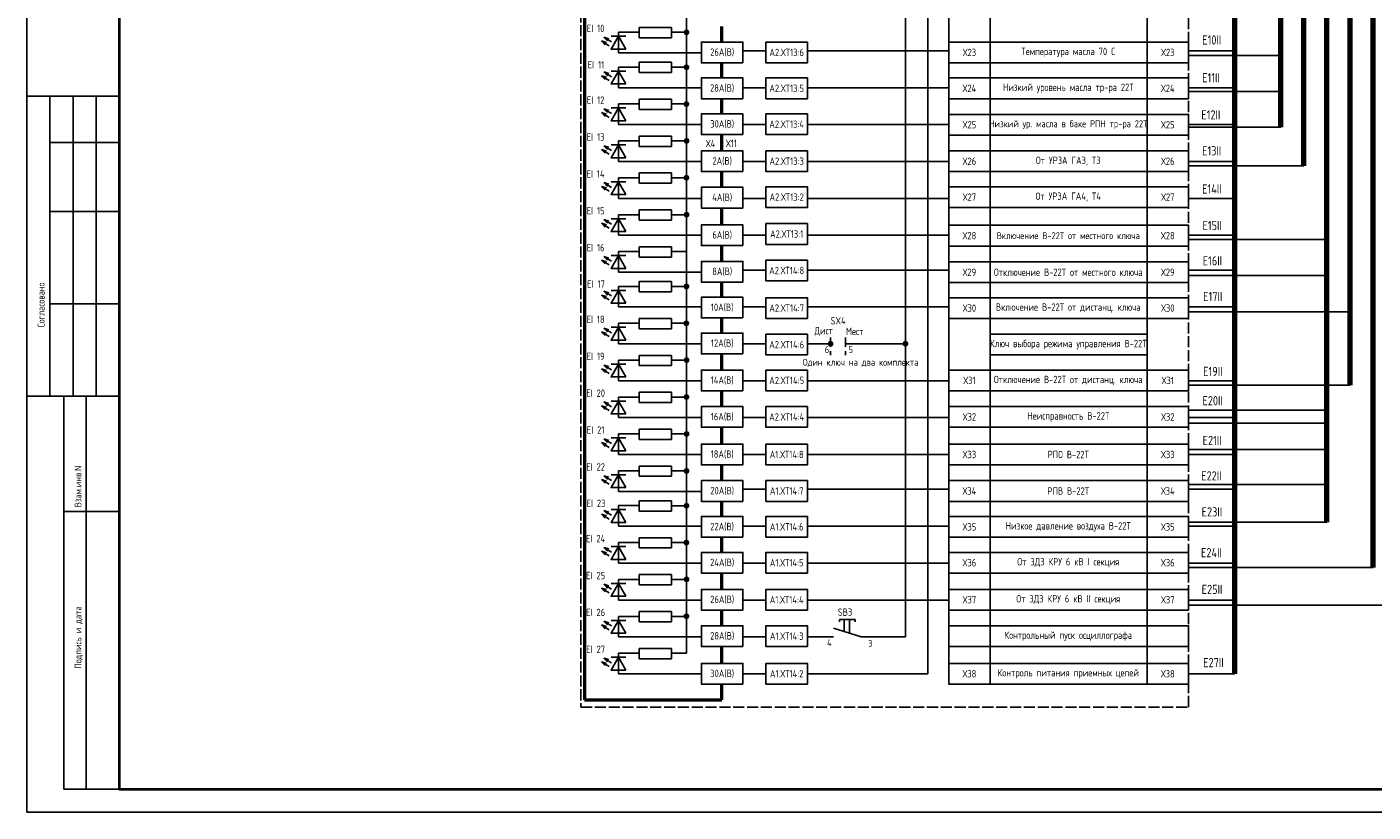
# Model space of a CAD drawing. Header units: millimetres. Extents: x 616 to 6446, y 2590 to 5711.
# Tile 25 of 50: x 2796 to 3087, y 5117 to 5287. Entities that reach past the tile are written whole.
import ezdxf

# ---------------------------------------------------------------- set-up
doc = ezdxf.new("R2010")
doc.units = ezdxf.units.MM
doc.linetypes.add('ACAD_ISO02W100', pattern=[15, 12, -3])
doc.linetypes.add('JIS_02_2.0', pattern=[3, 2, -1])
doc.styles.add('SIMPLEX', font='GOST.ttf', dxfattribs={"height": 5})

msp = doc.modelspace()

# ---------------------------------------------------------------- linework, layer by layer
at = {"lineweight": -2}
for p, q in [((2795.65, 5711.04), (2795.65, 5117.04)), ((2795.65, 5117.04), (3636.65, 5117.04))]:
    msp.add_line(p, q, dxfattribs=at)
at = {"lineweight": 40}
for p, q in [((2815.65, 5706.04), (2815.65, 5122.04)), ((2815.65, 5122.04), (3631.65, 5122.04))]:
    msp.add_line(p, q, dxfattribs=at)
at = {"color": 3, "lineweight": 80}
msp.add_line((3057.47, 5147.02), (3057.47, 5678.26), dxfattribs=at)
at = {"lineweight": 80}
for p, q in [((3067.47, 5265.53), (3067.47, 5625.02)), ((3072.47, 5257.15), (3072.47, 5479.29)), ((3077.47, 5179.88), (3077.47, 5394.96)), ((3082.47, 5209.61), (3082.47, 5360.23)), ((3087.47, 5170.09), (3087.47, 5330.29))]:
    msp.add_line(p, q, dxfattribs=at)
for p, q in [((2986.12, 5155.02), (2986.12, 5401.71)), ((2938.63, 5326.11), (2938.63, 5286.11)), ((2990.93, 5325.88), (2990.93, 5147.02)), ((2995.47, 5149.28), (2995.47, 5319.25)), ((3004.47, 5149.28), (3004.47, 5319.25)), ((3038.47, 5319.26), (3038.47, 5149.28)), ((2925.49, 5285.24), (2922.29, 5285.24)), ((2923.89, 5281.64), (2923.89, 5286.11)), ((2923.89, 5286.11), (2928.4, 5286.11)), ((2928.4, 5284.92), (2928.4, 5287.16)), ((2935.4, 5287.15), (2928.4, 5287.15)), ((2935.4, 5284.92), (2928.4, 5284.92)), ((2935.4, 5284.92), (2935.4, 5287.15)), ((2935.4, 5286.11), (2938.63, 5286.11)), ((2938.63, 5286.11), (2938.63, 5238.57)), ((2950.87, 5282.1), (2955.85, 5282.1)), ((2964.85, 5282.1), (2995.47, 5282.1)), ((2923.89, 5281.64), (2941.87, 5281.64)), ((2928.4, 5277.38), (2928.4, 5279.61)), ((2935.4, 5279.61), (2928.4, 5279.61)), ((2935.4, 5277.38), (2935.4, 5279.61)), ((3047.47, 5281.11), (3067.47, 5281.11)), ((2925.49, 5277.7), (2922.29, 5277.7)), ((2923.89, 5274.1), (2923.89, 5278.57)), ((2923.89, 5278.57), (2928.4, 5278.57)), ((2935.4, 5277.38), (2928.4, 5277.38)), ((2935.39, 5278.54), (2938.62, 5278.54)), ((2923.89, 5274.1), (2941.87, 5274.1)), ((2950.87, 5274.1), (2955.85, 5274.1)), ((2964.85, 5274.1), (2995.47, 5274.1)), ((3047.47, 5273.29), (3067.47, 5273.29)), ((2815.65, 5272.23), (2795.65, 5272.23)), ((2800.65, 5207.23), (2800.65, 5272.23)), ((2805.65, 5207.23), (2805.65, 5272.23)), ((2810.65, 5207.23), (2810.65, 5272.23)), ((2923.89, 5266.1), (2923.89, 5270.57)), ((2923.89, 5270.57), (2928.4, 5270.57)), ((2928.4, 5269.38), (2928.4, 5271.61)), ((2935.4, 5271.61), (2928.4, 5271.61)), ((2935.4, 5269.38), (2935.4, 5271.61)), ((2935.4, 5270.57), (2938.63, 5270.57)), ((2925.49, 5269.7), (2922.29, 5269.7)), ((2935.4, 5269.38), (2928.4, 5269.38)), ((2923.89, 5266.1), (2941.87, 5266.1)), ((2950.87, 5266.1), (2955.85, 5266.1)), ((2964.85, 5266.1), (2995.47, 5266.1)), ((3047.47, 5265.53), (3067.47, 5265.53)), ((2800.65, 5262.23), (2815.65, 5262.23)), ((2925.49, 5261.7), (2922.29, 5261.7)), ((2923.89, 5258.1), (2923.89, 5262.57)), ((2923.89, 5262.57), (2928.4, 5262.57)), ((2928.4, 5261.38), (2928.4, 5263.61)), ((2935.4, 5263.61), (2928.4, 5263.61)), ((2935.4, 5261.38), (2935.4, 5263.61)), ((2935.4, 5262.57), (2938.63, 5262.57)), ((2935.4, 5261.38), (2928.4, 5261.38)), ((2923.89, 5258.1), (2941.87, 5258.1)), ((2950.87, 5258.1), (2955.85, 5258.1)), ((2964.85, 5258.1), (2995.47, 5258.1)), ((3047.47, 5257.15), (3072.47, 5257.15)), ((2925.48, 5253.7), (2922.28, 5253.7)), ((2923.88, 5250.1), (2923.88, 5254.57)), ((2923.88, 5254.57), (2928.4, 5254.57)), ((2928.4, 5253.38), (2928.4, 5255.61)), ((2935.4, 5255.61), (2928.4, 5255.61)), ((2935.4, 5253.38), (2928.4, 5253.38)), ((2935.4, 5253.38), (2935.4, 5255.61)), ((2935.4, 5254.57), (2938.63, 5254.57)), ((2923.88, 5250.1), (2941.87, 5250.1)), ((2950.87, 5250.1), (2955.85, 5250.1)), ((2964.85, 5250.1), (2995.47, 5250.1)), ((2800.65, 5247.23), (2815.65, 5247.23)), ((2928.4, 5245.38), (2928.4, 5247.61)), ((2935.4, 5247.61), (2928.4, 5247.61)), ((2935.4, 5245.38), (2935.4, 5247.61)), ((2925.48, 5245.7), (2922.28, 5245.7)), ((2923.88, 5242.1), (2923.88, 5246.57)), ((2923.88, 5246.57), (2928.4, 5246.57)), ((2935.4, 5245.38), (2928.4, 5245.38)), ((2935.4, 5246.57), (2938.63, 5246.57)), ((2923.88, 5242.1), (2941.87, 5242.1)), ((2950.87, 5242.1), (2955.85, 5242.1)), ((2964.85, 5242.1), (2995.47, 5242.1)), ((3047.47, 5241.17), (3077.47, 5241.17)), ((2923.89, 5234.1), (2923.89, 5238.57)), ((2923.89, 5238.57), (2928.4, 5238.57)), ((2928.4, 5237.38), (2928.4, 5239.61)), ((2935.4, 5239.61), (2928.4, 5239.61)), ((2935.4, 5237.38), (2935.4, 5239.61)), ((2935.4, 5238.57), (2938.63, 5238.57)), ((2938.63, 5238.57), (2938.63, 5191.03)), ((2925.49, 5237.7), (2922.29, 5237.7)), ((2935.4, 5237.38), (2928.4, 5237.38)), ((2923.89, 5234.1), (2941.87, 5234.1)), ((2950.87, 5234.56), (2955.85, 5234.56)), ((2964.85, 5234.56), (2995.47, 5234.56)), ((3047.47, 5233.36), (3077.47, 5233.36)), ((2925.49, 5230.15), (2922.29, 5230.15)), ((2923.89, 5226.56), (2923.89, 5231.03)), ((2923.89, 5231.03), (2928.4, 5231.03)), ((2928.4, 5229.84), (2928.4, 5232.07)), ((2935.4, 5232.07), (2928.4, 5232.07)), ((2935.4, 5229.84), (2928.4, 5229.84)), ((2935.4, 5229.84), (2935.4, 5232.07)), ((2935.4, 5231.03), (2938.63, 5231.03)), ((2800.65, 5227.23), (2815.65, 5227.23)), ((2923.89, 5226.56), (2941.87, 5226.56)), ((2950.87, 5226.56), (2955.85, 5226.56)), ((2964.85, 5226.56), (2995.47, 5226.56)), ((2928.4, 5221.84), (2928.4, 5224.07)), ((2935.4, 5224.07), (2928.4, 5224.07)), ((2935.4, 5221.84), (2935.4, 5224.07)), ((3047.47, 5225.47), (3082.47, 5225.47)), ((2925.49, 5222.15), (2922.29, 5222.15)), ((2923.89, 5218.56), (2923.89, 5223.03)), ((2923.89, 5223.03), (2928.4, 5223.03)), ((2935.4, 5221.84), (2928.4, 5221.84)), ((2935.4, 5223.03), (2938.63, 5223.03)), ((2923.89, 5218.56), (2941.87, 5218.56)), ((2950.87, 5218.56), (2955.85, 5218.56)), ((2964.85, 5218.56), (2969.87, 5218.57)), ((2973.11, 5218.57), (2986.12, 5218.6)), ((2923.89, 5210.56), (2923.89, 5215.03)), ((2923.89, 5215.03), (2928.4, 5215.03)), ((2928.4, 5213.84), (2928.4, 5216.07)), ((2935.4, 5216.07), (2928.4, 5216.07)), ((2935.4, 5213.84), (2935.4, 5216.07)), ((2935.4, 5215.03), (2938.63, 5215.03)), ((2925.49, 5214.15), (2922.29, 5214.15)), ((2935.4, 5213.84), (2928.4, 5213.84)), ((2923.89, 5210.56), (2941.87, 5210.56)), ((2950.87, 5210.56), (2955.85, 5210.56)), ((2964.85, 5210.56), (2995.47, 5210.56)), ((3047.47, 5209.61), (3082.47, 5209.61)), ((2795.65, 5207.23), (2815.65, 5207.23)), ((2803.65, 5122.04), (2803.65, 5207.23)), ((2808.52, 5122.04), (2808.52, 5207.23)), ((2925.48, 5206.15), (2922.28, 5206.15)), ((2923.88, 5202.56), (2923.88, 5207.03)), ((2923.88, 5207.03), (2928.4, 5207.03)), ((2928.4, 5205.84), (2928.4, 5208.07)), ((2935.4, 5208.07), (2928.4, 5208.07)), ((2935.4, 5205.84), (2935.4, 5208.07)), ((2935.4, 5207.03), (2938.63, 5207.03)), ((2935.4, 5205.84), (2928.4, 5205.84)), ((3047.47, 5204.18), (3077.47, 5204.18)), ((2923.88, 5202.56), (2941.87, 5202.56)), ((2950.87, 5202.56), (2955.85, 5202.56)), ((2964.85, 5202.56), (2995.47, 5202.56)), ((3047.47, 5201.35), (3077.47, 5201.35)), ((2925.48, 5198.15), (2922.28, 5198.15)), ((2923.88, 5194.56), (2923.88, 5199.03)), ((2923.88, 5199.03), (2928.4, 5199.03)), ((2928.4, 5197.84), (2928.4, 5200.07)), ((2935.4, 5200.07), (2928.4, 5200.07)), ((2935.4, 5197.84), (2928.4, 5197.84)), ((2935.4, 5197.84), (2935.4, 5200.07)), ((2935.4, 5199.03), (2938.63, 5199.03)), ((2923.88, 5194.56), (2941.87, 5194.56)), ((2950.87, 5194.56), (2955.85, 5194.56)), ((2964.85, 5194.56), (2995.47, 5194.56)), ((3047.47, 5195.63), (3077.47, 5195.63)), ((2928.4, 5189.84), (2928.4, 5192.07)), ((2935.4, 5192.07), (2928.4, 5192.07)), ((2935.4, 5189.84), (2935.4, 5192.07)), ((2925.49, 5190.15), (2922.29, 5190.15)), ((2923.89, 5186.56), (2923.89, 5191.03)), ((2923.89, 5191.03), (2928.4, 5191.03)), ((2935.4, 5189.84), (2928.4, 5189.84)), ((2935.4, 5191.03), (2938.63, 5191.03)), ((2938.63, 5191.03), (2938.63, 5151.48)), ((2923.89, 5186.56), (2941.87, 5186.56)), ((2950.87, 5187.02), (2955.85, 5187.02)), ((2964.85, 5187.02), (2995.47, 5187.02)), ((3047.47, 5188.05), (3077.47, 5188.05)), ((2923.89, 5179.02), (2923.89, 5183.49)), ((2923.89, 5183.49), (2928.4, 5183.49)), ((2928.4, 5182.3), (2928.4, 5184.53)), ((2935.4, 5184.53), (2928.4, 5184.53)), ((2935.39, 5183.46), (2938.62, 5183.46)), ((2935.4, 5182.3), (2935.4, 5184.53)), ((2803.65, 5182.23), (2815.65, 5182.23)), ((2925.49, 5182.61), (2922.29, 5182.61)), ((2935.4, 5182.3), (2928.4, 5182.3)), ((3047.47, 5179.88), (3077.47, 5179.88)), ((2923.89, 5179.02), (2941.87, 5179.02)), ((2950.87, 5179.02), (2955.85, 5179.02)), ((2964.85, 5179.02), (2995.47, 5179.02)), ((2925.49, 5174.61), (2922.29, 5174.61)), ((2923.89, 5171.02), (2923.89, 5175.49)), ((2923.89, 5175.49), (2928.4, 5175.49)), ((2928.4, 5174.3), (2928.4, 5176.53)), ((2935.4, 5176.53), (2928.4, 5176.53)), ((2935.4, 5174.3), (2928.4, 5174.3)), ((2935.4, 5174.3), (2935.4, 5176.53)), ((2935.4, 5175.49), (2938.63, 5175.49)), ((2923.89, 5171.02), (2941.87, 5171.02)), ((2950.87, 5171.02), (2955.85, 5171.02)), ((2964.85, 5171.02), (2995.47, 5171.02)), ((2928.4, 5166.3), (2928.4, 5168.53)), ((2935.4, 5168.53), (2928.4, 5168.53)), ((2935.4, 5166.3), (2935.4, 5168.53)), ((3047.47, 5170.09), (3087.47, 5170.09)), ((2925.49, 5166.61), (2922.29, 5166.61)), ((2923.89, 5163.02), (2923.89, 5167.49)), ((2923.89, 5167.49), (2928.4, 5167.49)), ((2935.4, 5166.3), (2928.4, 5166.3)), ((2935.4, 5167.49), (2938.63, 5167.49)), ((2923.89, 5163.02), (2941.87, 5163.02)), ((2950.87, 5163.02), (2955.85, 5163.02)), ((2964.85, 5163.02), (2995.47, 5163.02)), ((2923.88, 5155.02), (2923.88, 5159.48)), ((2923.88, 5159.48), (2928.4, 5159.48)), ((2928.4, 5158.3), (2928.4, 5160.53)), ((2935.4, 5160.53), (2928.4, 5160.53)), ((2935.4, 5158.3), (2935.4, 5160.53)), ((2935.4, 5159.48), (2938.63, 5159.48)), ((3092.47, 5161.91), (3047.47, 5161.91)), ((2925.48, 5158.61), (2922.28, 5158.61)), ((2935.4, 5158.3), (2928.4, 5158.3)), ((2976.48, 5155.02), (2970.48, 5156.93)), ((2975.17, 5158.81), (2971.77, 5158.81)), ((2971.77, 5158.81), (2971.77, 5158.32)), ((2972.79, 5156.19), (2972.79, 5158.81)), ((2973.98, 5155.81), (2973.98, 5158.81)), ((2975.17, 5158.81), (2975.17, 5158.32)), ((2923.88, 5155.02), (2941.87, 5155.02)), ((2950.87, 5155.02), (2955.85, 5155.02)), ((2964.85, 5155.02), (2970.48, 5155.02)), ((2976.48, 5155.02), (2986.12, 5155.02)), ((2925.48, 5150.61), (2922.28, 5150.61)), ((2923.88, 5147.02), (2923.88, 5151.48)), ((2923.88, 5151.48), (2928.4, 5151.48)), ((2928.4, 5150.3), (2928.4, 5152.53)), ((2935.4, 5152.53), (2928.4, 5152.53)), ((2935.4, 5150.3), (2935.4, 5152.53)), ((2935.4, 5151.48), (2938.63, 5151.48)), ((2935.4, 5150.3), (2928.4, 5150.3)), ((2923.88, 5147.02), (2941.87, 5147.02)), ((2950.87, 5147.02), (2955.85, 5147.02)), ((2964.85, 5147.02), (2990.93, 5147.02)), ((2803.65, 5122.04), (2815.65, 5122.04))]:
    msp.add_line(p, q)
at = {"lineweight": 50}
for p, q in [((2916.52, 5337.75), (2916.52, 5141.37)), ((2946.29, 5283.99), (2946.29, 5287.4)), ((2946.29, 5276.21), (2946.29, 5279.49)), ((2946.29, 5268.43), (2946.29, 5271.71)), ((2946.29, 5260.41), (2946.29, 5263.93)), ((2946.29, 5252.51), (2946.29, 5255.91)), ((2946.29, 5244.36), (2946.29, 5248.01)), ((2946.29, 5236.45), (2946.29, 5239.86)), ((2946.29, 5228.67), (2946.29, 5231.95)), ((2946.29, 5220.89), (2946.29, 5224.17)), ((2946.29, 5212.87), (2946.29, 5216.39)), ((2946.29, 5204.97), (2946.29, 5208.37)), ((2946.29, 5196.82), (2946.29, 5200.47)), ((2946.29, 5188.91), (2946.29, 5192.32)), ((2946.29, 5181.13), (2946.29, 5184.41)), ((2946.29, 5173.35), (2946.29, 5176.63)), ((2946.29, 5165.33), (2946.29, 5168.85)), ((2946.29, 5157.43), (2946.29, 5160.83)), ((2946.29, 5149.28), (2946.29, 5152.93)), ((2946.29, 5141.37), (2946.29, 5144.78)), ((2916.52, 5141.37), (2946.29, 5141.37))]:
    msp.add_line(p, q, dxfattribs=at)
at = {"linetype": 'Continuous'}
for p, q in [((2922.36, 5284.02), (2920.74, 5285.05)), ((2920.74, 5285.05), (2921.49, 5284.24)), ((2920.74, 5285.05), (2921.8, 5284.71)), ((2921.84, 5283.2), (2920.22, 5284.24)), ((2920.22, 5284.24), (2920.97, 5283.42)), ((2920.22, 5284.24), (2921.28, 5283.9)), ((2921.84, 5275.66), (2920.22, 5276.7)), ((2920.22, 5276.7), (2920.97, 5275.88)), ((2920.22, 5276.7), (2921.28, 5276.36)), ((2922.36, 5276.48), (2920.74, 5277.51)), ((2920.74, 5277.51), (2921.49, 5276.7)), ((2920.74, 5277.51), (2921.8, 5277.17)), ((2921.84, 5267.66), (2920.22, 5268.7)), ((2920.22, 5268.7), (2920.97, 5267.88)), ((2920.22, 5268.7), (2921.28, 5268.36)), ((2922.36, 5268.48), (2920.74, 5269.51)), ((2920.74, 5269.51), (2921.49, 5268.7)), ((2920.74, 5269.51), (2921.8, 5269.17)), ((2922.36, 5260.48), (2920.74, 5261.51)), ((2920.74, 5261.51), (2921.49, 5260.7)), ((2920.74, 5261.51), (2921.8, 5261.17)), ((2921.84, 5259.66), (2920.22, 5260.7)), ((2920.22, 5260.7), (2920.97, 5259.88)), ((2920.22, 5260.7), (2921.28, 5260.36)), ((2922.36, 5252.48), (2920.74, 5253.51)), ((2920.74, 5253.51), (2921.49, 5252.7)), ((2920.74, 5253.51), (2921.79, 5253.17)), ((2921.84, 5251.66), (2920.22, 5252.7)), ((2920.22, 5252.7), (2920.97, 5251.88)), ((2920.22, 5252.7), (2921.28, 5252.36)), ((2921.84, 5243.66), (2920.22, 5244.7)), ((2920.22, 5244.7), (2920.97, 5243.88)), ((2920.22, 5244.7), (2921.28, 5244.36)), ((2922.36, 5244.48), (2920.74, 5245.51)), ((2920.74, 5245.51), (2921.49, 5244.7)), ((2920.74, 5245.51), (2921.79, 5245.17)), ((2921.84, 5235.66), (2920.22, 5236.69)), ((2920.22, 5236.69), (2920.97, 5235.88)), ((2920.22, 5236.69), (2921.28, 5236.35)), ((2922.36, 5236.48), (2920.74, 5237.51)), ((2920.74, 5237.51), (2921.49, 5236.69)), ((2920.74, 5237.51), (2921.79, 5237.17)), ((2922.36, 5228.94), (2920.74, 5229.97)), ((2920.74, 5229.97), (2921.49, 5229.15)), ((2920.74, 5229.97), (2921.8, 5229.63)), ((2921.84, 5228.12), (2920.22, 5229.15)), ((2920.22, 5229.15), (2920.97, 5228.34)), ((2920.22, 5229.15), (2921.28, 5228.81)), ((2921.84, 5220.12), (2920.22, 5221.15)), ((2920.22, 5221.15), (2920.97, 5220.34)), ((2920.22, 5221.15), (2921.28, 5220.81)), ((2922.36, 5220.94), (2920.74, 5221.97)), ((2920.74, 5221.97), (2921.49, 5221.15)), ((2920.74, 5221.97), (2921.8, 5221.63)), ((2921.84, 5212.12), (2920.22, 5213.15)), ((2920.22, 5213.15), (2920.97, 5212.34)), ((2920.22, 5213.15), (2921.28, 5212.81)), ((2922.36, 5212.94), (2920.74, 5213.97)), ((2920.74, 5213.97), (2921.49, 5213.15)), ((2920.74, 5213.97), (2921.8, 5213.63)), ((2921.84, 5204.12), (2920.22, 5205.15)), ((2920.22, 5205.15), (2920.97, 5204.34)), ((2920.22, 5205.15), (2921.28, 5204.81)), ((2922.36, 5204.94), (2920.74, 5205.97)), ((2920.74, 5205.97), (2921.49, 5205.15)), ((2920.74, 5205.97), (2921.79, 5205.63)), ((2922.36, 5196.94), (2920.74, 5197.97)), ((2920.74, 5197.97), (2921.49, 5197.15)), ((2920.74, 5197.97), (2921.79, 5197.63)), ((2921.84, 5196.12), (2920.22, 5197.15)), ((2920.22, 5197.15), (2920.97, 5196.34)), ((2920.22, 5197.15), (2921.28, 5196.81)), ((2921.84, 5188.12), (2920.22, 5189.15)), ((2920.22, 5189.15), (2920.97, 5188.34)), ((2920.22, 5189.15), (2921.28, 5188.81)), ((2922.36, 5188.94), (2920.74, 5189.97)), ((2920.74, 5189.97), (2921.49, 5189.15)), ((2920.74, 5189.97), (2921.79, 5189.63)), ((2921.84, 5180.58), (2920.22, 5181.61)), ((2920.22, 5181.61), (2920.97, 5180.8)), ((2920.22, 5181.61), (2921.28, 5181.27)), ((2922.36, 5181.4), (2920.74, 5182.43)), ((2920.74, 5182.43), (2921.49, 5181.61)), ((2920.74, 5182.43), (2921.79, 5182.09)), ((2922.36, 5173.4), (2920.74, 5174.43)), ((2920.74, 5174.43), (2921.49, 5173.61)), ((2920.74, 5174.43), (2921.79, 5174.09)), ((2921.84, 5172.58), (2920.22, 5173.61)), ((2920.22, 5173.61), (2920.97, 5172.8)), ((2920.22, 5173.61), (2921.28, 5173.27)), ((2921.84, 5164.58), (2920.22, 5165.61)), ((2920.22, 5165.61), (2920.97, 5164.8)), ((2920.22, 5165.61), (2921.28, 5165.27)), ((2922.36, 5165.4), (2920.74, 5166.43)), ((2920.74, 5166.43), (2921.49, 5165.61)), ((2920.74, 5166.43), (2921.79, 5166.09)), ((2921.84, 5156.58), (2920.22, 5157.61)), ((2920.22, 5157.61), (2920.97, 5156.8)), ((2920.22, 5157.61), (2921.28, 5157.27)), ((2922.36, 5157.4), (2920.74, 5158.43)), ((2920.74, 5158.43), (2921.49, 5157.61)), ((2920.74, 5158.43), (2921.79, 5158.09)), ((2921.84, 5148.58), (2920.22, 5149.61)), ((2920.22, 5149.61), (2920.97, 5148.8)), ((2920.22, 5149.61), (2921.28, 5149.27)), ((2922.36, 5149.4), (2920.74, 5150.43)), ((2920.74, 5150.43), (2921.49, 5149.61)), ((2920.74, 5150.43), (2921.79, 5150.09))]:
    msp.add_line(p, q, dxfattribs=at)
at = {"color": 3}
for p, q in [((3047.47, 5282.1), (3057.47, 5282.1)), ((3047.47, 5274.1), (3057.47, 5274.1)), ((3047.47, 5266.1), (3057.47, 5266.1)), ((3047.47, 5258.1), (3057.47, 5258.1)), ((3047.47, 5250.1), (3057.47, 5250.1)), ((3047.47, 5242.1), (3057.47, 5242.1)), ((3047.47, 5234.56), (3057.47, 5234.56)), ((3047.47, 5226.56), (3057.47, 5226.56)), ((3047.47, 5210.56), (3057.47, 5210.56)), ((3047.47, 5202.56), (3057.47, 5202.56)), ((3047.47, 5194.56), (3057.47, 5194.56)), ((3047.47, 5187.02), (3057.47, 5187.02)), ((3047.47, 5179.02), (3057.47, 5179.02)), ((3047.47, 5171.02), (3057.47, 5171.02)), ((3047.47, 5163.02), (3057.47, 5163.02)), ((3047.47, 5147.02), (3057.47, 5147.02))]:
    msp.add_line(p, q, dxfattribs=at)
at = {"linetype": 'JIS_02_2.0'}
for p, q in [((2969.83, 5219.94), (2969.83, 5216.1)), ((2973.11, 5219.94), (2973.11, 5216.1))]:
    msp.add_line(p, q, dxfattribs=at)
at = {"color": 32, "linetype": 'ACAD_ISO02W100', "ltscale": 0.2, "true_color": 0xcd6928}
msp.add_lwpolyline([(3047.47, 5408.25), (3047.47, 5410.67), (2915.76, 5410.67), (2915.76, 5139.82), (3047.47, 5139.82), (3047.47, 5408.25)], dxfattribs=at)
for points in [[(2925.49, 5282.46), (2922.29, 5282.46), (2923.89, 5285.24)], [(2950.87, 5279.49), (2941.87, 5279.49), (2941.87, 5283.99), (2950.87, 5283.99)], [(2964.85, 5279.49), (2955.85, 5279.49), (2955.85, 5283.99), (2964.85, 5283.99)], [(3004.47, 5279.49), (2995.47, 5279.49), (2995.47, 5283.99), (3004.47, 5283.99)], [(3038.47, 5279.49), (3004.47, 5279.49), (3004.47, 5283.99), (3038.47, 5283.99)], [(3047.47, 5279.49), (3038.47, 5279.49), (3038.47, 5283.99), (3047.47, 5283.99)], [(2925.49, 5274.92), (2922.29, 5274.92), (2923.89, 5277.7)], [(2950.87, 5271.71), (2941.87, 5271.71), (2941.87, 5276.21), (2950.87, 5276.21)], [(2964.85, 5271.71), (2955.85, 5271.71), (2955.85, 5276.21), (2964.85, 5276.21)], [(3004.47, 5271.71), (2995.47, 5271.71), (2995.47, 5276.21), (3004.47, 5276.21)], [(3038.47, 5271.72), (3004.47, 5271.72), (3004.47, 5276.22), (3038.47, 5276.22)], [(3047.47, 5271.71), (3038.47, 5271.71), (3038.47, 5276.21), (3047.47, 5276.21)], [(2925.49, 5266.92), (2922.29, 5266.92), (2923.89, 5269.7)], [(2950.87, 5263.93), (2941.87, 5263.93), (2941.87, 5268.43), (2950.87, 5268.43)], [(2964.85, 5263.93), (2955.85, 5263.93), (2955.85, 5268.43), (2964.85, 5268.43)], [(3004.47, 5263.82), (2995.47, 5263.82), (2995.47, 5268.32), (3004.47, 5268.32)], [(3038.47, 5263.82), (3004.47, 5263.82), (3004.47, 5268.32), (3038.47, 5268.32)], [(3047.47, 5263.82), (3038.47, 5263.82), (3038.47, 5268.32), (3047.47, 5268.32)], [(2925.49, 5258.92), (2922.29, 5258.92), (2923.89, 5261.7)], [(2950.87, 5255.91), (2941.87, 5255.91), (2941.87, 5260.41), (2950.87, 5260.41)], [(2964.85, 5255.91), (2955.85, 5255.91), (2955.85, 5260.41), (2964.85, 5260.41)], [(3004.47, 5255.91), (2995.47, 5255.91), (2995.47, 5260.41), (3004.47, 5260.41)], [(3038.47, 5255.91), (3004.47, 5255.91), (3004.47, 5260.41), (3038.47, 5260.41)], [(3047.47, 5255.91), (3038.47, 5255.91), (3038.47, 5260.41), (3047.47, 5260.41)], [(2925.48, 5250.92), (2922.28, 5250.92), (2923.88, 5253.7)], [(2950.87, 5248.01), (2941.87, 5248.01), (2941.87, 5252.51), (2950.87, 5252.51)], [(2964.85, 5248.13), (2955.85, 5248.13), (2955.85, 5252.63), (2964.85, 5252.63)], [(3004.47, 5248.13), (2995.47, 5248.13), (2995.47, 5252.63), (3004.47, 5252.63)], [(3038.47, 5248.14), (3004.47, 5248.14), (3004.47, 5252.64), (3038.47, 5252.64)], [(3047.47, 5248.13), (3038.47, 5248.13), (3038.47, 5252.63), (3047.47, 5252.63)], [(2925.48, 5242.92), (2922.28, 5242.92), (2923.88, 5245.7)], [(2950.87, 5239.86), (2941.87, 5239.86), (2941.87, 5244.36), (2950.87, 5244.36)], [(2964.85, 5240.12), (2955.85, 5240.12), (2955.85, 5244.62), (2964.85, 5244.62)], [(3004.47, 5239.76), (2995.47, 5239.76), (2995.47, 5244.26), (3004.47, 5244.26)], [(3038.47, 5239.76), (3004.47, 5239.76), (3004.47, 5244.26), (3038.47, 5244.26)], [(3047.47, 5239.76), (3038.47, 5239.76), (3038.47, 5244.26), (3047.47, 5244.26)], [(2925.49, 5234.92), (2922.29, 5234.92), (2923.89, 5237.7)], [(2950.87, 5231.95), (2941.87, 5231.95), (2941.87, 5236.45), (2950.87, 5236.45)], [(2964.85, 5232.21), (2955.85, 5232.21), (2955.85, 5236.71), (2964.85, 5236.71)], [(3004.47, 5231.84), (2995.47, 5231.84), (2995.47, 5236.34), (3004.47, 5236.34)], [(3038.47, 5231.84), (3004.47, 5231.84), (3004.47, 5236.34), (3038.47, 5236.34)], [(3047.47, 5231.84), (3038.47, 5231.84), (3038.47, 5236.34), (3047.47, 5236.34)], [(2925.49, 5227.38), (2922.29, 5227.38), (2923.89, 5230.15)], [(2950.85, 5224.17), (2941.85, 5224.17), (2941.85, 5228.67), (2950.85, 5228.67)], [(2964.85, 5224.06), (2955.85, 5224.06), (2955.85, 5228.56), (2964.85, 5228.56)], [(3004.47, 5224.06), (2995.47, 5224.06), (2995.47, 5228.56), (3004.47, 5228.56)], [(3038.47, 5224.07), (3004.47, 5224.07), (3004.47, 5228.57), (3038.47, 5228.57)], [(3047.47, 5224.06), (3038.47, 5224.06), (3038.47, 5228.56), (3047.47, 5228.56)], [(2925.49, 5219.38), (2922.29, 5219.38), (2923.89, 5222.15)], [(2950.87, 5216.39), (2941.87, 5216.39), (2941.87, 5220.89), (2950.87, 5220.89)], [(2964.85, 5216.15), (2955.85, 5216.15), (2955.85, 5220.65), (2964.85, 5220.65)], [(3038.47, 5216.16), (3004.47, 5216.16), (3004.47, 5220.66), (3038.47, 5220.66)], [(2925.49, 5211.38), (2922.29, 5211.38), (2923.89, 5214.15)], [(2950.87, 5208.37), (2941.87, 5208.37), (2941.87, 5212.87), (2950.87, 5212.87)], [(2964.85, 5208.37), (2955.85, 5208.37), (2955.85, 5212.87), (2964.85, 5212.87)], [(3004.47, 5208.37), (2995.47, 5208.37), (2995.47, 5212.87), (3004.47, 5212.87)], [(3038.47, 5208.37), (3004.47, 5208.37), (3004.47, 5212.87), (3038.47, 5212.87)], [(3047.47, 5208.37), (3038.47, 5208.37), (3038.47, 5212.87), (3047.47, 5212.87)], [(2925.48, 5203.38), (2922.28, 5203.38), (2923.88, 5206.15)], [(2950.87, 5200.47), (2941.87, 5200.47), (2941.87, 5204.97), (2950.87, 5204.97)], [(2964.85, 5200.47), (2955.85, 5200.47), (2955.85, 5204.97), (2964.85, 5204.97)], [(3004.47, 5200.47), (2995.47, 5200.47), (2995.47, 5204.97), (3004.47, 5204.97)], [(3038.47, 5200.47), (3004.47, 5200.47), (3004.47, 5204.97), (3038.47, 5204.97)], [(3047.47, 5200.47), (3038.47, 5200.47), (3038.47, 5204.97), (3047.47, 5204.97)], [(2925.48, 5195.38), (2922.28, 5195.38), (2923.88, 5198.15)], [(2950.87, 5192.32), (2941.87, 5192.32), (2941.87, 5196.82), (2950.87, 5196.82)], [(2964.85, 5192.32), (2955.85, 5192.32), (2955.85, 5196.82), (2964.85, 5196.82)], [(3004.47, 5192.32), (2995.47, 5192.32), (2995.47, 5196.82), (3004.47, 5196.82)], [(3038.47, 5192.32), (3004.47, 5192.32), (3004.47, 5196.82), (3038.47, 5196.82)], [(3047.47, 5192.32), (3038.47, 5192.32), (3038.47, 5196.82), (3047.47, 5196.82)], [(2925.49, 5187.38), (2922.29, 5187.38), (2923.89, 5190.15)], [(2950.87, 5184.41), (2941.87, 5184.41), (2941.87, 5188.91), (2950.87, 5188.91)], [(2964.85, 5184.41), (2955.85, 5184.41), (2955.85, 5188.91), (2964.85, 5188.91)], [(3004.47, 5184.41), (2995.47, 5184.41), (2995.47, 5188.91), (3004.47, 5188.91)], [(3038.47, 5184.41), (3004.47, 5184.41), (3004.47, 5188.91), (3038.47, 5188.91)], [(3047.47, 5184.41), (3038.47, 5184.41), (3038.47, 5188.91), (3047.47, 5188.91)], [(2925.49, 5179.84), (2922.29, 5179.84), (2923.89, 5182.61)], [(2950.87, 5176.63), (2941.87, 5176.63), (2941.87, 5181.13), (2950.87, 5181.13)], [(2964.85, 5176.63), (2955.85, 5176.63), (2955.85, 5181.13), (2964.85, 5181.13)], [(3004.47, 5176.63), (2995.47, 5176.63), (2995.47, 5181.13), (3004.47, 5181.13)], [(3038.47, 5176.63), (3004.47, 5176.63), (3004.47, 5181.13), (3038.47, 5181.13)], [(3047.47, 5176.63), (3038.47, 5176.63), (3038.47, 5181.13), (3047.47, 5181.13)], [(2925.49, 5171.84), (2922.29, 5171.84), (2923.89, 5174.61)], [(2950.87, 5168.85), (2941.87, 5168.85), (2941.87, 5173.35), (2950.87, 5173.35)], [(2964.85, 5168.85), (2955.85, 5168.85), (2955.85, 5173.35), (2964.85, 5173.35)], [(3004.47, 5168.85), (2995.47, 5168.85), (2995.47, 5173.35), (3004.47, 5173.35)], [(3038.47, 5168.85), (3004.47, 5168.85), (3004.47, 5173.35), (3038.47, 5173.35)], [(3047.47, 5168.85), (3038.47, 5168.85), (3038.47, 5173.35), (3047.47, 5173.35)], [(2925.49, 5163.84), (2922.29, 5163.84), (2923.89, 5166.61)], [(2950.87, 5160.83), (2941.87, 5160.83), (2941.87, 5165.33), (2950.87, 5165.33)], [(2964.85, 5160.83), (2955.85, 5160.83), (2955.85, 5165.33), (2964.85, 5165.33)], [(3004.47, 5160.83), (2995.47, 5160.83), (2995.47, 5165.33), (3004.47, 5165.33)], [(3038.47, 5160.83), (3004.47, 5160.83), (3004.47, 5165.33), (3038.47, 5165.33)], [(3047.47, 5160.83), (3038.47, 5160.83), (3038.47, 5165.33), (3047.47, 5165.33)], [(2925.48, 5155.84), (2922.28, 5155.84), (2923.88, 5158.61)], [(2950.87, 5152.93), (2941.87, 5152.93), (2941.87, 5157.43), (2950.87, 5157.43)], [(2964.85, 5152.93), (2955.85, 5152.93), (2955.85, 5157.43), (2964.85, 5157.43)], [(3004.47, 5152.93), (2995.47, 5152.93), (2995.47, 5157.43), (3004.47, 5157.43)], [(3038.47, 5152.93), (3004.47, 5152.93), (3004.47, 5157.43), (3038.47, 5157.43)], [(3047.47, 5152.93), (3038.47, 5152.93), (3038.47, 5157.43), (3047.47, 5157.43)], [(2925.48, 5147.84), (2922.28, 5147.84), (2923.88, 5150.61)], [(2950.87, 5144.78), (2941.87, 5144.78), (2941.87, 5149.28), (2950.87, 5149.28)], [(2964.85, 5144.78), (2955.85, 5144.78), (2955.85, 5149.28), (2964.85, 5149.28)], [(3004.47, 5144.78), (2995.47, 5144.78), (2995.47, 5149.28), (3004.47, 5149.28)], [(3004.47, 5144.78), (2995.47, 5144.78), (2995.47, 5149.28), (3004.47, 5149.28)], [(3004.47, 5144.78), (2995.47, 5144.78), (2995.47, 5149.28), (3004.47, 5149.28)], [(3038.47, 5144.78), (3004.47, 5144.78), (3004.47, 5149.28), (3038.47, 5149.28)], [(3047.47, 5144.78), (3038.47, 5144.78), (3038.47, 5149.28), (3047.47, 5149.28)], [(3047.47, 5144.78), (3038.47, 5144.78), (3038.47, 5149.28), (3047.47, 5149.28)], [(3047.47, 5144.78), (3038.47, 5144.78), (3038.47, 5149.28), (3047.47, 5149.28)]]:
    msp.add_lwpolyline(points, close=True)
at = {"const_width": 0.5}
for points in [[(2939.01, 5286.1, -1), (2938.26, 5286.1, -1)], [(2939, 5278.54, -1), (2938.25, 5278.54, -1)], [(2938.98, 5270.55, -1), (2938.23, 5270.55, -1)], [(2939.02, 5262.57, -1), (2938.27, 5262.57, -1)], [(2938.99, 5254.58, -1), (2938.24, 5254.58, -1)], [(2939.03, 5246.57, -1), (2938.28, 5246.57, -1)], [(2939, 5231, -1), (2938.25, 5231, -1)], [(2938.98, 5223.01, -1), (2938.23, 5223.01, -1)], [(2970.24, 5218.57, -1), (2969.49, 5218.57, -1)], [(2986.47, 5218.59, -1), (2985.72, 5218.59, -1)], [(2939.02, 5215.03, -1), (2938.27, 5215.03, -1)], [(2938.99, 5207.04, -1), (2938.24, 5207.04, -1)], [(2939.03, 5199.02, -1), (2938.28, 5199.02, -1)], [(2939.01, 5191.02, -1), (2938.26, 5191.02, -1)], [(2939, 5183.46, -1), (2938.25, 5183.46, -1)], [(2938.98, 5175.47, -1), (2938.23, 5175.47, -1)], [(2939.02, 5167.49, -1), (2938.27, 5167.49, -1)], [(2938.99, 5159.5, -1), (2938.24, 5159.5, -1)]]:
    msp.add_lwpolyline(points, format="xyb", close=True, dxfattribs=at)

# ---------------------------------------------------------------- texts
at = {"linetype": 'Continuous', "style": 'SIMPLEX'}
for s, p in [('Согласовано', (2799.48, 5222.11)), ('Взам.инв.N', (2807.48, 5183.11)), ('Подпись и дата', (2807.48, 5148.11))]:
    msp.add_text(s, height=1.5, rotation=90, dxfattribs=at).set_placement(p)
at = {"style": 'SIMPLEX'}
for s, insert, char_height, width, attachment_point in [('EI 10', (2918.93, 5286.95), 1.6, 9, 5), ('Е10II', (3052.49, 5284.45), 2, 9.9991, 5), ('26А(В)', (2946.37, 5281.74), 1.6, 9, 5), ('А2.ХТ13:6', (2960.35, 5281.74), 1.6, 9, 5), ('Х23', (2999.97, 5281.74), 1.6, 9, 5), ('Температура масла 70 С', (3021.39, 5281.74), 1.6, 32.6022, 5), ('Х23', (3042.97, 5281.74), 1.6, 9, 5), ('EI 11', (2919.01, 5279.06), 1.6, 9, 5), ('Низкий уровень масла тр-ра 22Т', (3021.39, 5273.97), 1.6, 32.6014, 5), ('Е11II', (3052.33, 5276.26), 2, 9.9991, 5), ('28А(В)', (2946.35, 5273.96), 1.6, 9, 5), ('А2.ХТ13:5', (2960.35, 5273.96), 1.6, 9, 5), ('Х24', (2999.97, 5273.96), 1.6, 9, 5), ('Х24', (3042.97, 5273.96), 1.6, 9, 5), ('EI 12', (2918.93, 5271.41), 1.6, 9, 5), ('30А(В)', (2946.37, 5266.18), 1.6, 9, 5), ('Низкий ур. масла в баке РПН тр-ра 22Т', (3021.39, 5266.07), 1.5, 32.6019, 5), ('Е12II', (3052.29, 5268.21), 2, 9.9991, 5), ('EI 13', (2918.93, 5263.41), 1.6, 9, 5), ('А2.ХТ13:4', (2960.35, 5266.18), 1.6, 9, 5), ('Х25', (2999.97, 5266.07), 1.6, 9, 5), ('Х25', (3042.97, 5266.07), 1.6, 9, 5), ('Е13II', (3052.48, 5260.42), 2, 9.9991, 5), ('2А(В)', (2946.37, 5258.16), 1.6, 9, 5), ('А2.ХТ13:3', (2960.35, 5258.16), 1.6, 9, 5), ('Х26', (2999.97, 5258.16), 1.6, 9, 5), ('От УРЗА ГА3, Т3', (3021.39, 5258.16), 1.6, 32.6022, 5), ('Х26', (3042.97, 5258.16), 1.6, 9, 5), ('EI 14', (2918.93, 5255.41), 1.6, 9, 5), ('Е14II', (3052.51, 5252.15), 2, 9.9991, 5), ('4А(В)', (2946.37, 5250.26), 1.6, 9, 5), ('А2.ХТ13:2', (2960.35, 5250.38), 1.6, 9, 5), ('Х27', (2999.97, 5250.38), 1.6, 9, 5), ('От УРЗА ГА4, Т4', (3021.39, 5250.39), 1.6, 32.6014, 5), ('Х27', (3042.97, 5250.38), 1.6, 9, 5), ('EI 15', (2918.93, 5247.41), 1.6, 9, 5), ('Включение В-22Т от местного ключа', (3021.39, 5242.01), 1.5, 32.6019, 5), ('Е15II', (3052.57, 5244.23), 2, 9.9991, 5), ('6А(В)', (2946.37, 5242.11), 1.6, 9, 5), ('А2.ХТ13:1', (2960.35, 5242.37), 1.6, 9, 5), ('Х28', (2999.97, 5242.01), 1.6, 9, 5), ('Х28', (3042.97, 5242.01), 1.6, 9, 5), ('EI 16', (2918.93, 5239.41), 1.6, 9, 5), ('8А(В)', (2946.37, 5234.2), 1.6, 9, 5), ('А2.ХТ14:8', (2960.35, 5234.46), 1.6, 9, 5), ('Отключение В-22Т от местного ключа', (3021.39, 5234.09), 1.6, 32.6022, 5), ('Е16II', (3052.63, 5236.57), 2, 9.9991, 5), ('EI 17', (2919.01, 5231.52), 1.6, 9, 5), ('Х29', (2999.97, 5234.09), 1.6, 9, 5), ('Х29', (3042.97, 5234.09), 1.6, 9, 5), ('Е17II', (3052.71, 5228.83), 2, 9.9991, 5), ('10А(В)', (2946.35, 5226.42), 1.6, 9, 5), ('А2.ХТ14:7', (2960.35, 5226.31), 1.6, 9, 5), ('Х30', (2999.97, 5226.31), 1.6, 9, 5), ('Включение В-22Т от дистанц. ключа', (3021.39, 5226.32), 1.6, 32.6014, 5), ('Х30', (3042.97, 5226.31), 1.6, 9, 5), ('EI 18', (2918.93, 5223.87), 1.6, 9, 5), ('SX4', (2971.5, 5223.56), 1.6, 5.202, 5), ('Дист', (2968.38, 5221.27), 1.6, 9, 5), ('Мест', (2975.08, 5221.26), 1.6, 3.4878, 5), ('Ключ выбора режима управления В-22Т', (3021.39, 5218.41), 1.6, 32.6018, 5), ('12А(В)', (2946.37, 5218.64), 1.6, 9, 5), ('А2.ХТ14:6', (2960.35, 5218.4), 1.6, 9, 5), ('6', (2968.61, 5217.33), 1.5, 5.832, 4), ('5', (2973.77, 5217.33), 1.5, 5.832, 4), ('EI 19', (2918.93, 5215.87), 1.6, 9, 5), ('Один ключ на два комплекта', (2963.85, 5214.46), 1.5, 24.2311, 4), ('Отключение В-22Т от дистанц. ключа', (3021.39, 5210.62), 1.6, 32.6018, 5), ('Е19II', (3052.72, 5212.58), 2, 9.9991, 5), ('14А(В)', (2946.37, 5210.62), 1.6, 9, 5), ('А2.ХТ14:5', (2960.35, 5210.62), 1.6, 9, 5), ('Х31', (2999.97, 5210.62), 1.6, 9, 5), ('Х31', (3042.97, 5210.62), 1.6, 9, 5), ('EI 20', (2918.93, 5207.87), 1.6, 9, 5), ('Е20II', (3052.68, 5206.24), 2, 9.9991, 5), ('16А(В)', (2946.37, 5202.72), 1.6, 9, 5), ('А2.ХТ14:4', (2960.35, 5202.72), 1.6, 9, 5), ('Х32', (2999.97, 5202.72), 1.6, 9, 5), ('Неисправность В-22Т', (3021.39, 5202.72), 1.6, 32.6014, 5), ('Х32', (3042.97, 5202.72), 1.6, 9, 5), ('EI 21', (2918.93, 5199.87), 1.6, 9, 5), ('Е21II', (3052.57, 5197.61), 2, 9.7864, 5), ('18А(В)', (2946.37, 5194.57), 1.6, 9, 5), ('А1.ХТ14:8', (2960.35, 5194.57), 1.6, 9, 5), ('Х33', (2999.97, 5194.57), 1.6, 9, 5), ('РПО В-22Т', (3021.39, 5194.57), 1.6, 32.6018, 5), ('Х33', (3042.97, 5194.57), 1.6, 9, 5), ('EI 22', (2918.93, 5191.87), 1.6, 9, 5), ('Е22II', (3052.41, 5189.94), 2, 9.9991, 5), ('20А(В)', (2946.37, 5186.66), 1.6, 9, 5), ('А1.ХТ14:7', (2960.35, 5186.66), 1.6, 9, 5), ('Х34', (2999.97, 5186.66), 1.6, 9, 5), ('РПВ В-22Т', (3021.39, 5186.66), 1.6, 32.6022, 5), ('Х34', (3042.97, 5186.66), 1.6, 9, 5), ('EI 23', (2919.01, 5183.98), 1.6, 9, 5), ('Е23II', (3052.52, 5182.13), 2, 9.8951, 5), ('22А(В)', (2946.35, 5178.88), 1.6, 9, 5), ('А1.ХТ14:6', (2960.35, 5178.88), 1.6, 9, 5), ('Х35', (2999.97, 5178.88), 1.6, 9, 5), ('Низкое давление воздуха В-22Т', (3021.39, 5178.88), 1.6, 32.6018, 5), ('Х35', (3042.97, 5178.88), 1.6, 9, 5), ('EI 24', (2918.93, 5176.33), 1.6, 9, 5), ('Е24II', (3052.42, 5173.28), 2, 9.9031, 5), ('24А(В)', (2946.37, 5171.1), 1.6, 9, 5), ('А1.ХТ14:5', (2960.35, 5171.1), 1.6, 9, 5), ('Х36', (2999.97, 5171.1), 1.6, 9, 5), ('От ЗДЗ КРУ 6 кВ I секция', (3021.39, 5171.1), 1.6, 32.6018, 5), ('Х36', (3042.97, 5171.1), 1.6, 9, 5), ('EI 25', (2918.93, 5168.33), 1.6, 9, 5), ('Е25II', (3052.55, 5165.32), 2, 9.9991, 5), ('26А(В)', (2946.37, 5163.08), 1.6, 9, 5), ('А1.ХТ14:4', (2960.35, 5163.08), 1.6, 9, 5), ('Х37', (2999.97, 5163.08), 1.6, 9, 5), ('От ЗДЗ КРУ 6 кВ II секция', (3021.39, 5163.08), 1.6, 32.6014, 5), ('Х37', (3042.97, 5163.08), 1.6, 9, 5), ('EI 26', (2918.93, 5160.33), 1.6, 9, 5), ('SB3', (2973, 5160.39), 1.6, 9, 5), ('Контрольный пуск осциллографа ', (3021.39, 5155.18), 1.6, 32.6014, 5), ('28А(В)', (2946.37, 5155.18), 1.6, 9, 5), ('А1.ХТ14:3', (2960.35, 5155.18), 1.6, 9, 5), ('4', (2969.1, 5153.76), 1.5, 5.832, 4), ('3', (2978.01, 5153.62), 1.5, 5.832, 4), ('EI 27', (2918.93, 5152.33), 1.6, 9, 5), ('Е27II', (3052.85, 5149.46), 2, 9.9991, 5), ('30А(В)', (2946.37, 5147.03), 1.6, 9, 5), ('А1.ХТ14:2', (2960.35, 5147.03), 1.6, 9, 5), ('Х38', (2999.97, 5147.03), 1.6, 9, 5), ('Контроль питания приемных цепей', (3021.39, 5147.03), 1.6, 32.6014, 5), ('Х38', (3042.97, 5147.03), 1.6, 9, 5)]:
    msp.add_mtext(s, dxfattribs=dict(at, insert=insert, char_height=char_height, width=width, attachment_point=attachment_point))
at = {"color": 7, "char_height": 1.6, "attachment_point": 5, "style": 'SIMPLEX'}
for s, insert, width in [('Х4', (2943.85, 5262), 3.5036), ('Х11', (2948.37, 5262.02), 5.1651)]:
    msp.add_mtext(s, dxfattribs=dict(at, insert=insert, width=width))

doc.saveas('drawing.dxf')
